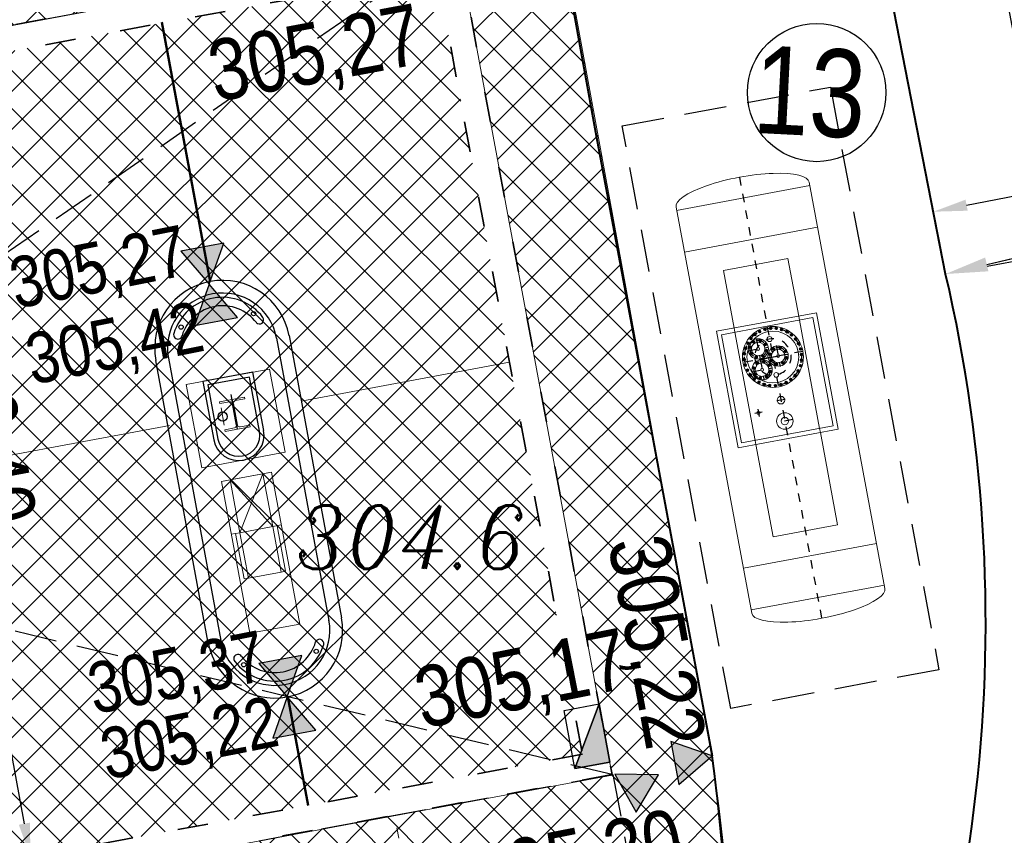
# Model space of a CAD drawing. Extents: x 779 to 3668, y -1329 to 9570.
# Tile 73 of 106: x 2211 to 2222, y -314 to -305. Entities that reach past the tile are written whole.
import ezdxf

# ---------------------------------------------------------------- set-up
doc = ezdxf.new("R2010")
doc.units = 0
for name, pattern in [('ACAD_ISO03W100', [30, 12, -18]), ('AM_ISO08W050x2', [9, 6, -0.75, 1.5, -0.75]), ('Amconstr', [9999, 9999, 0]), ('CENTER', [50.8, 31.75, -6.35, 6.35, -6.35]), ('CIĄGłA', [0]), ('DASH', [0.75, 0.5, -0.25]), ('DASHDOT', [1, 0.5, -0.25, 0, -0.25]), ('DASHED', [0.75, 0.5, -0.25]), ('HIDDEN', [0.375, 0.25, -0.125]), ('KRESKOWA', [0.75, 0.5, -0.25])]:
    doc.linetypes.add(name, pattern=pattern)
for name, color, linetype, lineweight in [('1', 7, 'Continuous', 15), ('3', 7, 'Continuous', 9), ('7', 1, 'CENTER', 25), ('_a_obiekty', 250, 'Continuous', 30), ('AGP1_KRAWEZNIKI', 7, 'Continuous', 40), ('AGP1_OPISY', 7, 'Continuous', 13), ('AM_CL', 1, 'Amconstr', 25), ('AX1', 4, 'DASHDOT', 15), ('BK_Beton', 2, 'Continuous', 15), ('kanał technologiczny (linia)', 7, 'Continuous', 0), ('RTPW01', 253, 'Continuous', 0), ('zz-krawObn', 1, 'ACAD_ISO03W100', 35), ('zz-legenda', 7, 'Continuous', 13), ('zz-szczeliny', 84, 'Continuous', 18), ('zz-wymiry', 7, 'Continuous', 18), ('zz-wypełenienie-wjazdy', 202, 'Continuous', 5), ('zz-wypełnienie-chodniki', 142, 'Continuous', 5), ('zz-wypełnienie-drogi', 52, 'Continuous', 5)]:
    doc.layers.add(name, color=color, linetype=linetype, lineweight=lineweight)
for name, color, linetype in [('Kraw', 4, 'Continuous'), ('TB_CIENKA', 5, 'Continuous'), ('TECHNOLOGIA PALIW', 7, 'Continuous'), ('zz-odwodnienie', 5, 'Continuous')]:
    doc.layers.add(name, color=color, linetype=linetype)
doc.styles.add('ARIAL', font='ARIALN.TTF')
doc.styles.get("Standard").update_dxf_attribs({"font": 'arial.ttf'})
doc.styles.add('Style-ITALIC_1250', font='ITALIC_1250.shx')
doc.dimstyles.new('z1do1', dxfattribs={"dimtxt": 0.7, "dimasz": 0.4, "dimexe": 0.5, "dimexo": 0.5, "dimgap": 0.1, "dimtad": 1, "dimrnd": 0.05, "dimzin": 0, "dimdsep": 46, "dimtxsty": 'ARIAL', "dimcen": 0.09, "dimazin": 0, "dimtfac": 1, "dimtofl": 0, "dimtmove": 0, "dimatfit": 3, "dimfxl": 1, "dimtolj": 1, "dimtzin": 0, "dimarcsym": 0})

# ---------------------------------------------------------------- blocks, each defined once
blk = doc.blocks.new('RTPW01')
at = {"layer": 'RTPW01', "linetype": 'Continuous', "lineweight": 13, "true_color": 0x939598}
h = blk.add_hatch(color=252, dxfattribs=at)
edge = h.paths.add_edge_path()
edge.add_arc((0, 0), 0.045, 0, 360)
blk = doc.blocks.new('PZT MDCP podkład')
at = {"layer": 'RTPW01', "color": 8, "linetype": 'Continuous', "lineweight": 13}
blk.add_blockref('RTPW01', (2147.126, 57.227), dxfattribs=at)
at = {"layer": 'RTPW01', "color": 8, "linetype": 'Continuous', "lineweight": 13, "style": 'Style-ITALIC_1250', "width": 0.9}
blk.add_text('304.6', height=0.75, dxfattribs=at).set_placement((2148.026, 58.127))
blk = doc.blocks.new('P-N_M16')
at = {"layer": '1'}
for p, q in [((-6, 13), (-14, 1)), ((-14, 1), (-8, -11)), ((8, 11), (-6, 13)), ((14, -1), (8, 11)), ((-8, -11), (6, -13)), ((6, -13), (14, -1))]:
    blk.add_line(p, q, dxfattribs=at)
for radius in [15, 11, 6.92]:
    blk.add_circle((0, 0), radius, dxfattribs=at)
at = {"layer": '3'}
blk.add_circle((0, 0), 8.5, dxfattribs=at)
blk.add_arc((0, 0), 8, 344.375, 254.375, dxfattribs=at)
at = {"layer": '7', "linetype": 'AM_ISO08W050x2'}
for p, q in [((-17, 2), (17, -2)), ((-2, -17), (2, 17))]:
    blk.add_line(p, q, dxfattribs=at)
blk = doc.blocks.new('zbiornik AdBlue rzut')
at = {"layer": '1'}
for p, q in [((-4840, 800), (40, 800)), ((-4800, 800), (-4800, -800)), ((0, 800), (0, -800)), ((-3310, 600), (-1910, 600)), ((-3310, 600), (-3310, -600)), ((-1910, 600), (-1910, -600)), ((-3260, 550), (-1960, 550)), ((-3260, 550), (-3260, -550)), ((-1960, 550), (-1960, -550)), ((-4000, 388), (-3310, 388)), ((-4000, 388), (-4000, -388)), ((-3260, 388), (-1960, 388)), ((-1910, 388), (-800, 388)), ((-800, 388), (-800, -388)), ((-4000, -388), (-3310, -388)), ((-3260, -388), (-1960, -388)), ((-1910, -388), (-800, -388)), ((-3260, -550), (-1960, -550)), ((-3310, -600), (-1910, -600)), ((-4840, -800), (40, -800))]:
    blk.add_line(p, q, dxfattribs=at)
for centre, radius in [((-2890, 0), 360), ((-3015, 153), 120), ((-2765, 153), 120), ((-2271, 288), 19), ((-3015, 153), 16.8), ((-2765, 153), 16.8), ((-3105, 0), 30.5), ((-2890, -63), 120), ((-2675, 0), 27.5), ((-2371, 0), 45), ((-2120, 0), 97.5), ((-2120, 0), 44.5), ((-2890, -63), 16.8)]:
    blk.add_circle(centre, radius, dxfattribs=at)
blk.add_ellipse((-4840, 0), major_axis=(0, 800), ratio=0.2625, start_param=0, end_param=3.141593, dxfattribs=at)
at = {"layer": '1', "extrusion": (0, 0, -1)}
blk.add_ellipse((40, 0), major_axis=(0, 800), ratio=0.2625, start_param=0, end_param=3.141593, dxfattribs=at)
at = {"layer": '3'}
for p, q in [((-4300, 800), (-4300, -800)), ((-500, 800), (-500, -800)), ((-3310, 388), (-3260, 388)), ((-1960, 388), (-1910, 388)), ((-3310, -388), (-3260, -388)), ((-1960, -388), (-1910, -388))]:
    blk.add_line(p, q, dxfattribs=at)
for centre, radius in [((-2890, 0), 306), ((-3015, 153), 80), ((-2765, 153), 80), ((-2890, -63), 80)]:
    blk.add_circle(centre, radius, dxfattribs=at)
at = {"layer": '7'}
for p, q in [((-2890, -360), (-2890, 360)), ((-3015, 278), (-3015, 28)), ((-2765, 278), (-2765, 28)), ((-2315, 288), (-2227, 288)), ((-2271, 244), (-2271, 332)), ((-3140, 153), (-2890, 153)), ((-2890, 153), (-2640, 153)), ((-2890, 72), (-2890, -178)), ((-2371, -50), (-2371, 50)), ((-2120, -97), (-2120, 98)), ((-3015, -63), (-2765, -63))]:
    blk.add_line(p, q, dxfattribs=at)
at = {"layer": '7', "color": 18, "ltscale": 0.05, "true_color": 0x000000}
blk.add_line((-5050, 0), (250, 0), dxfattribs=at)
at = {"layer": '7'}
for centre, radius in [((-2890, 0), 340), ((-3015, 153), 100), ((-2765, 153), 100), ((-2890, 0), 215), ((-2890, -63), 100)]:
    blk.add_circle(centre, radius, dxfattribs=at)
at = {"layer": 'AM_CL'}
for p, q in [((-2890, 163), (-2890, -53)), ((-2890, 153), (-2890, -63))]:
    blk.add_line(p, q, dxfattribs=at)
at = {"layer": '7'}
for p in [(-2923, 338), (-2857, 338), (-3106, 263), (-3053, 246), (-3050, 300), (-2989, 325), (-2977, 246), (-2803, 246), (-2791, 325), (-2730, 300), (-2727, 246), (-2674, 263), (-3190, 160), (-3153, 216), (-3107, 192), (-3107, 115), (-2923, 192), (-2923, 115), (-2857, 192), (-2857, 115), (-2673, 192), (-2673, 115), (-2627, 216), (-2590, 160), (-3228, 33), (-3215, 99), (-3053, 61), (-2977, 61), (-2928, 29), (-2852, 29), (-2803, 61), (-2727, 61), (-2565, 99), (-2552, 33), (-3228, -33), (-3215, -99), (-2982, -25), (-2982, -102), (-2798, -25), (-2798, -102), (-2565, -99), (-2552, -33), (-3190, -160), (-3153, -216), (-2928, -156), (-2852, -156), (-2627, -216), (-2590, -160), (-3106, -263), (-3050, -300), (-2989, -325), (-2923, -338), (-2857, -338), (-2791, -325), (-2730, -300), (-2674, -263)]:
    blk.add_blockref('P-N_M16', p, dxfattribs=at)
blk = doc.blocks.new('ZBIORNIKI PALIW ODBICIE LUSTRZANE')
at = {"linetype": 'HIDDEN', "lineweight": 5}
blk.add_line((2216.492, -319.435), (2215.847, -315.994), dxfattribs=at)
at = {"linetype": 'KRESKOWA', "elevation": 0}
blk.add_lwpolyline([(2204.638, -317.943), (2218.398, -315.364), (2219.684, -322.245), (2205.923, -324.823)], close=True, dxfattribs=at)
blk = doc.blocks.new('d_rzędna')
at = {"layer": 'zz-odwodnienie'}
blk.add_hatch(color=0, dxfattribs=at).paths.add_polyline_path([(0, 0), (0.258, 0.447), (-0.258, 0.447)])
at = {"layer": 'zz-odwodnienie', "color": 0}
for p, q in [((-0.258, 0.447), (0, 0)), ((0.258, 0.447), (-0.258, 0.447)), ((-0.258, 0.447), (0, 0)), ((0.258, 0.447), (-0.258, 0.447)), ((0, 0), (0.258, 0.447)), ((0, 0), (0.258, 0.447))]:
    blk.add_line(p, q, dxfattribs=at)
blk = doc.blocks.new('d_wpust')
at = {"layer": 'zz-odwodnienie'}
blk.add_hatch(color=0, dxfattribs=at).paths.add_polyline_path([(-0.35, 0.42), (-0.35, 0), (0.35, 0)])
at = {"layer": 'zz-odwodnienie', "color": 0}
for p, q in [((-0.35, 0.42), (0.35, 0)), ((-0.35, 0), (-0.35, 0.42)), ((-0.35, 0.42), (0.35, 0.42)), ((0.35, 0.42), (0.35, 0)), ((0.35, 0), (-0.35, 0))]:
    blk.add_line(p, q, dxfattribs=at)
blk.add_lwpolyline([(-0.35, 0.42), (-0.35, 0), (0.35, 0)], close=True, dxfattribs=at)
blk = doc.blocks.new('*D1435')
at = {"layer": 'Defpoints', "color": 0, "transparency": 16777216}
for p in [(2221.238, -285.323), (2220.428, -290.672), (2223.088, -291.385), (2223.088, -291.385), (2230.604, -329.848)]:
    blk.add_point(p, dxfattribs=at)
at = {"layer": 'zz-legenda', "color": 0, "lineweight": -2, "transparency": 16777216}
blk.add_arc((2223.088, -291.385), 2.754, 115.3019, 272.7268, dxfattribs=at)
at = {"layer": 'zz-legenda', "color": 0, "transparency": 16777216}
for points in [[(2221.887, -288.833), (2221.935, -288.957), (2222.284, -288.751)], [(2223.211, -294.069), (2223.227, -294.202), (2223.616, -294.088)]]:
    blk.add_solid(points, dxfattribs=at)
at = {"layer": 'zz-legenda', "color": 0, "transparency": 16777216, "insert": (2220.86, -291.941), "char_height": 0.7, "attachment_point": 5, "rotation": 284.0144, "style": 'ARIAL'}
blk.add_mtext('\\A1;174.08°', dxfattribs=at)
blk = doc.blocks.new('*D1461')
at = {"layer": 'Defpoints', "color": 0, "transparency": 16777216}
for p in [(2215.306, -302.113), (2215.652, -303.969), (2194.221, -307.961)]:
    blk.add_point(p, dxfattribs=at)
at = {"layer": 'zz-legenda', "color": 0, "lineweight": -2, "transparency": 16777216}
for p, q in [((2215.561, -303.478), (2215.215, -301.622)), ((2194.268, -306.032), (2214.913, -302.186)), ((2194.129, -307.47), (2193.783, -305.614))]:
    blk.add_line(p, q, dxfattribs=at)
at = {"layer": 'zz-legenda', "color": 0, "transparency": 16777216}
for points in [[(2214.901, -302.121), (2214.925, -302.252), (2215.306, -302.113)], [(2194.256, -305.966), (2194.28, -306.097), (2193.875, -306.105)]]:
    blk.add_solid(points, dxfattribs=at)
at = {"layer": 'zz-legenda', "color": 0, "transparency": 16777216, "insert": (2204.507, -303.659), "char_height": 0.7, "attachment_point": 5, "rotation": 10.5511, "style": 'ARIAL'}
blk.add_mtext('\\A1;21.80', dxfattribs=at)
blk = doc.blocks.new('*D1462')
at = {"layer": 'Defpoints', "color": 0, "transparency": 16777216}
for p in [(2215.319, -300.544), (2215.892, -303.619), (2193.871, -307.721)]:
    blk.add_point(p, dxfattribs=at)
at = {"layer": 'zz-legenda', "color": 0, "lineweight": -2, "transparency": 16777216}
for p, q in [((2215.801, -303.128), (2215.228, -300.053)), ((2193.691, -304.573), (2214.926, -300.617)), ((2193.779, -307.23), (2193.206, -304.154))]:
    blk.add_line(p, q, dxfattribs=at)
at = {"layer": 'zz-legenda', "color": 0, "transparency": 16777216}
for points in [[(2214.914, -300.552), (2214.938, -300.683), (2215.319, -300.544)], [(2193.679, -304.507), (2193.703, -304.638), (2193.298, -304.646)]]:
    blk.add_solid(points, dxfattribs=at)
at = {"layer": 'zz-legenda', "color": 0, "transparency": 16777216, "insert": (2204.225, -302.145), "char_height": 0.7, "attachment_point": 5, "rotation": 10.5512, "style": 'ARIAL'}
blk.add_mtext('\\A1;22.40', dxfattribs=at)
blk = doc.blocks.new('*D1464')
at = {"layer": 'Defpoints', "color": 0, "transparency": 16777216}
for p in [(2225.563, -304.051), (2221.146, -304.914), (2225.932, -305.938)]:
    blk.add_point(p, dxfattribs=at)
at = {"layer": 'zz-legenda', "color": 0, "lineweight": -2, "transparency": 16777216}
for p, q in [((2225.659, -304.542), (2226.028, -306.428)), ((2221.242, -305.405), (2221.611, -307.291)), ((2221.908, -306.724), (2225.539, -306.014))]:
    blk.add_line(p, q, dxfattribs=at)
at = {"layer": 'zz-legenda', "color": 0, "transparency": 16777216}
for points in [[(2225.526, -305.949), (2225.552, -306.08), (2225.932, -305.938)], [(2221.895, -306.659), (2221.921, -306.789), (2221.515, -306.801)]]:
    blk.add_solid(points, dxfattribs=at)
at = {"layer": 'zz-legenda', "color": 0, "transparency": 16777216, "insert": (2224.445, -305.762), "char_height": 0.7, "attachment_point": 5, "rotation": 11.0564, "style": 'ARIAL'}
blk.add_mtext('\\A1;4.50', dxfattribs=at)
blk = doc.blocks.new('*D1476')
at = {"layer": 'Defpoints', "color": 0, "transparency": 16777216}
for p in [(2210.416, -304.639), (2212.437, -314.435), (2209.703, -314.941)]:
    blk.add_point(p, dxfattribs=at)
at = {"layer": 'zz-wymiry', "color": 0, "lineweight": -2, "transparency": 16777216}
for p, q in [((2209.925, -304.73), (2207.39, -305.2)), ((2207.954, -305.502), (2209.63, -314.548)), ((2211.945, -314.526), (2209.211, -315.032))]:
    blk.add_line(p, q, dxfattribs=at)
at = {"layer": 'zz-wymiry', "color": 0, "transparency": 16777216}
for points in [[(2208.02, -305.49), (2207.889, -305.514), (2207.882, -305.109)], [(2209.695, -314.536), (2209.564, -314.56), (2209.703, -314.941)]]:
    blk.add_solid(points, dxfattribs=at)
at = {"layer": 'zz-wymiry', "color": 0, "transparency": 16777216, "insert": (2209.242, -309.942), "char_height": 0.7, "attachment_point": 5, "rotation": 280.4927, "style": 'ARIAL'}
blk.add_mtext('\\A1;10.00', dxfattribs=at)
blk = doc.blocks.new('*D1477')
at = {"layer": 'Defpoints', "color": 0, "transparency": 16777216}
for p in [(2210.189, -304.987), (2211.901, -314.23), (2210.856, -314.423)]:
    blk.add_point(p, dxfattribs=at)
at = {"layer": 'zz-wymiry', "color": 0, "lineweight": -2, "transparency": 16777216}
for p, q in [((2209.697, -305.078), (2208.652, -305.271)), ((2209.217, -305.574), (2210.783, -314.03)), ((2211.409, -314.321), (2210.364, -314.514))]:
    blk.add_line(p, q, dxfattribs=at)
at = {"layer": 'zz-wymiry', "color": 0, "transparency": 16777216}
for points in [[(2209.283, -305.562), (2209.151, -305.586), (2209.144, -305.18)], [(2210.849, -314.018), (2210.718, -314.042), (2210.856, -314.423)]]:
    blk.add_solid(points, dxfattribs=at)
at = {"layer": 'zz-wymiry', "color": 0, "transparency": 16777216, "insert": (2210.45, -309.718), "char_height": 0.7, "attachment_point": 5, "rotation": 280.4927, "style": 'ARIAL'}
blk.add_mtext('\\A1;9.40', dxfattribs=at)
blk = doc.blocks.new('4PROD MPD 8')
at = {"layer": 'BK_Beton', "color": 18, "lineweight": 5, "true_color": 0x000000}
for points in [[(59501, 11319), (57676, 11319), (57676, 11919), (59501, 11919), (59501, 11319)], [(57676, 11816), (57676, 11919)], [(58311, 11816), (58311, 11919)], [(58857, 11867), (58311, 11867)], [(58857, 11816), (58857, 11867)], [(57676, 11816), (58311, 11816), (58311, 11421), (57676, 11421), (57676, 11816)], [(57676, 11421), (58311, 11816)], [(58311, 11421), (57676, 11816)], [(58311, 11421), (58857, 11421), (58857, 11816), (58311, 11816)], [(57676, 11421), (57676, 11319)], [(58311, 11421), (58311, 11319)], [(58857, 11421), (58857, 11370)], [(58857, 11370), (58311, 11370)]]:
    blk.add_lwpolyline(points, dxfattribs=at)
blk = doc.blocks.new('*D1493')
at = {"layer": 'Defpoints', "color": 0, "transparency": 16777216}
for p in [(2204.133, -311.64), (2220.114, -319.922)]:
    blk.add_point(p, dxfattribs=at)
at = {"layer": 'zz-legenda', "color": 0, "lineweight": -2, "transparency": 16777216}
for p, q in [((2204.044, -311.656), (2204.221, -311.623)), ((2204.149, -311.728), (2204.116, -311.551)), ((2222.221, -321.014), (2220.469, -320.106))]:
    blk.add_line(p, q, dxfattribs=at)
at = {"layer": 'zz-legenda', "color": 0, "transparency": 16777216}
blk.add_solid([(2220.5, -320.047), (2220.439, -320.166), (2220.114, -319.922)], dxfattribs=at)
at = {"layer": 'zz-legenda', "color": 0, "transparency": 16777216, "insert": (2221.733, -320.246), "char_height": 0.7, "attachment_point": 5, "rotation": 332.6039, "style": 'ARIAL'}
blk.add_mtext('\\A1;R18', dxfattribs=at)
blk = doc.blocks.new('*D1497')
at = {"layer": 'Defpoints', "color": 0, "transparency": 16777216}
for p in [(2221.659, -307.537), (2204.133, -311.64), (2224.671, -316.712), (2220.114, -319.922)]:
    blk.add_point(p, dxfattribs=at)
at = {"layer": 'zz-legenda', "color": 0, "lineweight": -2, "transparency": 16777216}
for p, q in [((2222.146, -307.423), (2225.218, -306.704)), ((2220.558, -320.152), (2223.36, -321.604))]:
    blk.add_line(p, q, dxfattribs=at)
blk.add_arc((2204.133, -311.64), 21.155, 333.6873, 12.0911, dxfattribs=at)
at = {"layer": 'zz-legenda', "color": 0, "transparency": 16777216}
for points in [[(2224.754, -307.223), (2224.884, -307.194), (2224.731, -306.818)], [(2223.156, -321.048), (2223.037, -320.987), (2222.916, -321.374)]]:
    blk.add_solid(points, dxfattribs=at)
at = {"layer": 'zz-legenda', "color": 0, "transparency": 16777216, "insert": (2225.579, -314.315), "char_height": 0.7, "attachment_point": 5, "rotation": 262.8892, "style": 'ARIAL'}
blk.add_mtext('\\A1;40.57°', dxfattribs=at)
blk = doc.blocks.new('*D1498')
at = {"layer": 'Defpoints', "color": 0, "transparency": 16777216}
for p in [(2218.544, -301.899), (2222.943, -307.298), (2221.659, -307.537)]:
    blk.add_point(p, dxfattribs=at)
at = {"layer": 'zz-legenda', "color": 0, "lineweight": -2, "transparency": 16777216}
for p, q in [((2219.036, -301.807), (2222.315, -301.197)), ((2221.897, -301.681), (2222.87, -306.905)), ((2222.151, -307.446), (2223.434, -307.207))]:
    blk.add_line(p, q, dxfattribs=at)
at = {"layer": 'zz-legenda', "color": 0, "transparency": 16777216}
for points in [[(2221.962, -301.669), (2221.831, -301.694), (2221.823, -301.288)], [(2222.935, -306.893), (2222.804, -306.917), (2222.943, -307.298)]]:
    blk.add_solid(points, dxfattribs=at)
at = {"layer": 'zz-legenda', "color": 0, "transparency": 16777216, "insert": (2222.833, -304.209), "char_height": 0.7, "attachment_point": 5, "rotation": 280.5514, "style": 'ARIAL'}
blk.add_mtext('\\A1;6.10', dxfattribs=at)
blk = doc.blocks.new('*D1502')
at = {"layer": 'Defpoints', "color": 0, "transparency": 16777216}
for p in [(2227.473, -313.828), (2211.77, -316.896), (2225.194, -329.786), (2216.904, -332.05)]:
    blk.add_point(p, dxfattribs=at)
at = {"layer": 'zz-legenda', "color": 0, "lineweight": -2, "transparency": 16777216}
for p, q in [((2227.964, -313.732), (2230.526, -313.231)), ((2217.064, -332.524), (2217.902, -334.996))]:
    blk.add_line(p, q, dxfattribs=at)
blk.add_arc((2211.77, -316.896), 18.61, 289.9462, 9.8249, dxfattribs=at)
at = {"layer": 'zz-legenda', "color": 0, "transparency": 16777216}
for points in [[(2230.042, -313.732), (2230.173, -313.708), (2230.035, -313.327)], [(2218.141, -334.452), (2218.097, -334.327), (2217.741, -334.522)]]:
    blk.add_solid(points, dxfattribs=at)
at = {"layer": 'zz-legenda', "color": 0, "transparency": 16777216, "insert": (2228.264, -326.463), "char_height": 0.7, "attachment_point": 5, "rotation": 239.8855, "style": 'ARIAL'}
blk.add_mtext('\\A1;82.34°', dxfattribs=at)

msp = doc.modelspace()

# ---------------------------------------------------------------- hatches: boundary and pattern name
at = {"layer": 'zz-wypełenienie-wjazdy'}
h = msp.add_hatch(dxfattribs=at)
h.set_pattern_fill('ANSI37', color=256, scale=0.1, style=0)
h.set_pattern_definition([(45, (462.3019, -492.49612), (-0.224506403, 0.224506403), []), (135, (462.3019, -492.49612), (-0.224506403, -0.224506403), [])])
h.paths.add_polyline_path([(2215.652, -303.969), (2194.221, -307.961), (2195.942, -317.202), (2217.373, -313.21)])
at = {"layer": 'zz-wypełnienie-chodniki'}
h = msp.add_hatch(dxfattribs=at)
h.set_pattern_fill('ANSI37', color=256, scale=0.1, style=0)
edge = h.paths.add_edge_path()
edge.add_arc((2213.798, -338.871), 2.633, 240.8317, 270.2907, ccw=False)
edge.add_arc((2214.308, -338.312), 3.373, 200.4117, 237.8983, ccw=False)
edge.add_arc((2368.544, -287.686), 165.704, 197.78063, 198.21758, ccw=False)
edge.add_arc((2214.562, -337.058), 4, 112.3008, 197.8899, ccw=False)
edge.add_line((2213.044, -333.358), (2216.905, -332.05))
edge.add_arc((2211.041, -315.811), 17.265, 289.857, 321.7648)
edge.add_arc((2212.625, -317.085), 15.232, 321.8391, 367.187)
edge.add_line((2227.737, -315.179), (2223.088, -291.385))
edge.add_line((2223.088, -291.385), (2221.238, -285.323))
edge.add_line((2221.238, -285.323), (2217.65, -275.293))
edge.add_line((2217.65, -275.293), (2210.524, -257.217))
edge.add_line((2210.524, -257.217), (2206.575, -247.203))
edge.add_line((2206.575, -247.203), (2206.242, -246.357))
edge.add_arc((2201.59, -248.192), 5.001, 21.5279, 100.5413)
edge.add_line((2200.675, -243.276), (2200.542, -243.3))
edge.add_line((2200.542, -243.3), (2178.547, -247.397))
edge.add_line((2178.547, -247.397), (2187.813, -297.142))
edge.add_line((2187.813, -297.142), (2191.516, -296.452))
edge.add_arc((2191.648, -297.648), 1.203, -19.9619, 96.3072, ccw=False)
edge.add_arc((2192.309, -297.887), 0.5, 317.2271, 339.9615, ccw=False)
edge.add_arc((2197.626, -302.806), 6.744, 137.2271, 184.4632)
edge.add_line((2190.903, -303.331), (2191.261, -305.647))
edge.add_line((2191.261, -305.647), (2192.319, -311.358))
edge.add_line((2192.319, -311.358), (2193.162, -315.902))
edge.add_line((2193.162, -315.902), (2195.318, -325.837))
edge.add_arc((2210.401, -321.909), 15.586, 194.5951, 204.2785)
edge.add_arc((2203.598, -324.846), 8.178, 205.1212, 225.4637)
edge.add_line((2197.862, -330.675), (2200.293, -333.092))
edge.add_arc((2194.588, -338.265), 7.702, 27.1145, 42.1999, ccw=False)
edge.add_line((2201.443, -334.755), (2202.535, -337.305))
edge.add_arc((2196.295, -339.134), 6.503, -2.9609, 16.3405, ccw=False)
edge.add_arc((2184.659, -337.354), 18.253, 344.7004, 353.3418, ccw=False)
edge.add_line((2202.265, -342.17), (2201.975, -343.22))
edge.add_arc((2192.413, -339.706), 10.187, 310.1754, 339.8225, ccw=False)
edge.add_line((2198.985, -347.49), (2198.507, -347.682))
edge.add_arc((2192.413, -339.706), 10.037, 307.382, 339.7888)
edge.add_arc((2172.677, -334.532), 30.409, 343.4897, 347.8328)
edge.add_arc((2184.654, -337.353), 18.108, 348.5707, 353.3645)
edge.add_arc((2196.212, -339.143), 6.436, 357.3081, 376.0488)
edge.add_line((2202.397, -337.364), (2201.307, -334.819))
edge.add_arc((2198.581, -335.504), 2.812, 14.1144, 55.2095)
edge.add_line((2200.185, -333.195), (2197.757, -330.782))
edge.add_arc((2203.598, -324.846), 8.328, 205.1136, 225.4611, ccw=False)
edge.add_arc((2210.401, -321.909), 15.736, 194.5839, 204.2825, ccw=False)
edge.add_line((2195.172, -325.872), (2193.015, -315.931))
edge.add_line((2193.015, -315.931), (2192.139, -311.239))
edge.add_line((2192.139, -311.239), (2189.469, -311.736))
edge.add_line((2189.469, -311.736), (2188.434, -306.334))
edge.add_line((2188.434, -306.334), (2191.142, -305.83))
edge.add_line((2191.142, -305.83), (2190.754, -303.349))
edge.add_arc((2197.626, -302.806), 6.894, 137.4766, 184.5106, ccw=False)
edge.add_arc((2192.177, -297.809), 0.5, 317.4766, 342.905)
edge.add_arc((2191.651, -297.647), 1.05, 342.905, 381.532)
edge.add_line((2192.628, -297.262), (2185.882, -298.518))
edge.add_line((2185.882, -298.518), (2183.725, -286.938))
edge.add_line((2183.725, -286.938), (2184.856, -286.727))
edge.add_line((2184.856, -286.727), (2177.536, -247.433))
edge.add_line((2177.536, -247.433), (2178.519, -247.25))
edge.add_line((2178.519, -247.25), (2200.529, -243.15))
edge.add_line((2200.529, -243.15), (2200.649, -243.128))
edge.add_arc((2201.59, -248.191), 5.151, 21.5199, 100.5252, ccw=False)
edge.add_line((2206.381, -246.302), (2206.71, -247.137))
edge.add_line((2206.71, -247.137), (2210.67, -257.181))
edge.add_line((2210.67, -257.181), (2214.426, -266.706))
edge.add_line((2214.426, -266.706), (2215.04, -266.464))
edge.add_line((2215.04, -266.464), (2215.649, -268.008))
edge.add_line((2215.649, -268.008), (2215.035, -268.25))
edge.add_line((2215.035, -268.25), (2217.79, -275.238))
edge.add_line((2217.79, -275.238), (2221.381, -285.279))
edge.add_line((2221.381, -285.279), (2223.235, -291.356))
edge.add_line((2223.235, -291.356), (2227.886, -315.161))
edge.add_arc((2212.625, -317.085), 15.382, -38.1613, 7.187, ccw=False)
edge.add_arc((2211.041, -315.811), 17.415, 289.8521, 321.7651, ccw=False)
edge.add_line((2216.955, -332.191), (2213.092, -333.5))
edge.add_arc((2214.529, -337.043), 3.823, 112.068, 198.2671)
edge.add_line((2210.898, -338.241), (2211.287, -339.437))
edge.add_arc((2213.748, -338.622), 2.593, 198.3194, 219.5312)
edge.add_arc((2213.798, -338.871), 2.483, 214.3489, 282.1486)
edge.add_line((2214.321, -341.298), (2213.812, -341.504))
at = {"layer": 'zz-wypełnienie-drogi', "linetype": 'CIĄGłA'}
h = msp.add_hatch(dxfattribs=at)
h.set_pattern_fill('ANSI37', color=256, scale=0.1, style=0)
h.paths.add_polyline_path([(2220.881, -318.969), (2220.171, -319.921), (2219.949, -320.183), (2219.681, -320.203), (2219.461, -320.041), (2219.372, -318.871), (2219.258, -316.753), (2218.922, -313.372), (2217.118, -303.495), (2217.409, -302.6), (2218.062, -302.014), (2197.469, -307.051), (2215.892, -303.619), (2217.724, -313.457), (2211.475, -314.621), (2212.649, -333.546), (2216.844, -332.07)])

# ---------------------------------------------------------------- linework, layer by layer
at = {"color": 18, "ltscale": 2, "true_color": 0x000000}
msp.add_line((2193.871, -307.721), (2215.892, -303.619), dxfattribs=at)
at = {"color": 18, "linetype": 'DASHED', "true_color": 0x000000}
for p, q in [((2215.892, -303.619), (2195.702, -317.552)), ((2217.723, -313.45), (2193.871, -307.721))]:
    msp.add_line(p, q, dxfattribs=at)
at = {"color": 18, "lineweight": 25, "true_color": 0x000000}
for p, q in [((2213.762, -308.293), (2214.38, -311.628)), ((2212.484, -308.531), (2213.102, -311.865)), ((2213.294, -309.33), (2213.225, -308.962)), ((2214.157, -310.414), (2214.157, -310.414))]:
    msp.add_line(p, q, dxfattribs=at)
at = {"color": 18, "lineweight": 20, "true_color": 0x000000}
for p, q in [((2213.383, -308.99), (2213.088, -309.045)), ((2213.088, -309.045), (2213.092, -309.067)), ((2213.092, -309.067), (2213.207, -309.045)), ((2213.236, -309.017), (2213.302, -309.371)), ((2213.239, -309.067), (2213.286, -309.324)), ((2213.299, -309.321), (2213.251, -309.065)), ((2213.272, -309.033), (2213.387, -309.012)), ((2213.387, -309.012), (2213.383, -308.99)), ((2213.265, -309.355), (2213.15, -309.376)), ((2213.15, -309.376), (2213.154, -309.399)), ((2213.154, -309.399), (2213.449, -309.344)), ((2213.445, -309.321), (2213.33, -309.343)), ((2213.449, -309.344), (2213.445, -309.321))]:
    msp.add_line(p, q, dxfattribs=at)
at = {"color": 18, "true_color": 0x000000}
msp.add_line((2213.302, -309.371), (2213.236, -309.017), dxfattribs=at)
at = {"linetype": 'KRESKOWA'}
msp.add_lwpolyline([(2217.841, -305.787), (2220.299, -305.329), (2221.581, -312.211), (2219.123, -312.669), (2217.841, -305.787)], dxfattribs=at)
at = {"color": 18, "linetype": 'ACAD_ISO03W100', "lineweight": 5, "ltscale": 15, "true_color": 0x000000}
msp.add_lwpolyline([(2213.678, -308.66), (2212.695, -308.843), (2212.878, -309.826), (2213.861, -309.643)], close=True, dxfattribs=at)
at = {"color": 18, "lineweight": 25, "true_color": 0x000000}
msp.add_circle((2213.125, -309.221), 0.055, dxfattribs=at)
for centre, start, end in [((2213.123, -308.412), 10.5524, 190.5524), ((2213.741, -311.746), 190.5498, 10.5498)]:
    msp.add_arc(centre, 0.65, start, end, dxfattribs=at)
at = {"color": 18, "lineweight": 20, "true_color": 0x000000}
for centre, start, end in [((2213.212, -309.072), 10.5498, 100.5498), ((2213.277, -309.06), 100.5498, 190.5498), ((2213.26, -309.328), 280.5498, 10.5498), ((2213.325, -309.316), 190.5498, 280.5498)]:
    msp.add_arc(centre, 0.027, start, end, dxfattribs=at)
at = {"layer": '_a_obiekty', "color": 18, "linetype": 'Continuous', "true_color": 0x000000}
for p, q in [((2213.481, -308.697), (2212.891, -308.807)), ((2213.609, -309.385), (2213.481, -308.697)), ((2212.891, -308.807), (2213.02, -309.495)), ((2213.441, -308.755), (2212.949, -308.847)), ((2212.949, -308.847), (2213.069, -309.486)), ((2213.56, -309.394), (2213.441, -308.755))]:
    msp.add_line(p, q, dxfattribs=at)
at = {"layer": '_a_obiekty', "color": 251, "linetype": 'DASH', "lineweight": 5, "ltscale": 3, "true_color": 0x636466, "elevation": 0}
msp.add_lwpolyline([(2167.885, -314.03), (2168.396, -316.775, 0.414214), (2203.372, -340.788), (2203.962, -340.678, 0.414214), (2227.975, -305.702), (2227.465, -302.957, 0.414214), (2192.489, -278.944), (2191.899, -279.053, 0.414214)], format="xyb", close=True, dxfattribs=at)
at = {"layer": '_a_obiekty', "color": 18, "linetype": 'Continuous', "true_color": 0x000000}
for centre in [(2213.49, -308.005), (2212.634, -308.164), (2214.23, -311.994), (2213.374, -312.153)]:
    msp.add_circle(centre, 0.025, dxfattribs=at)
for centre, radius, start, end in [((2213.123, -308.412), 0.6, 37.2497, 163.2541), ((2213.123, -308.412), 0.5, 36.9228, 162.9273), ((2213.559, -308.077), 0.0502, 223.7959, 33.9707), ((2212.596, -308.256), 0.0502, 159.9752, 349.8003), ((2213.314, -309.44), 0.3, 190.5894, 10.5894), ((2213.314, -309.44), 0.25, 190.5894, 10.5894), ((2214.269, -311.902), 0.0502, 347.1315, 157.3063), ((2213.741, -311.746), 0.6, 217.8481, 343.8526), ((2213.741, -311.746), 0.5, 218.175, 344.1794), ((2213.305, -312.081), 0.0502, 31.3019, 221.1271)]:
    msp.add_arc(centre, radius, start, end, dxfattribs=at)
at = {"layer": 'AGP1_KRAWEZNIKI'}
for p, q in [((2221.659, -307.537), (2220.788, -303.078)), ((2217.199, -304.046), (2217.527, -305.86)), ((2217.527, -305.86), (2218.904, -313.23))]:
    msp.add_line(p, q, dxfattribs=at)
for centre, radius, start, end in [((2204.133, -311.64), 18, 332.6039, 13.1744), ((2158.761, -321.061), 60.651, 1.12865, 7.41869), ((2211.77, -316.896), 16, 288.7147, 11.0564)]:
    msp.add_arc(centre, radius, start, end, dxfattribs=at)
at = {"layer": 'AGP1_OPISY', "linetype": 'Continuous', "lineweight": 30}
msp.add_circle((2220.138, -305.393), 0.817, dxfattribs=at)
at = {"layer": 'AX1', "color": 18, "true_color": 0x000000}
msp.add_line((2213.144, -309.322), (2213.106, -309.119), dxfattribs=at)
at = {"layer": 'Kraw', "color": 18, "lineweight": 30, "true_color": 0x000000}
for p, q in [((2213.909, -308.265), (2214.528, -311.6)), ((2212.955, -311.892), (2212.336, -308.558))]:
    msp.add_line(p, q, dxfattribs=at)
for centre, start, end in [((2213.123, -308.412), 10.5511, 190.5511), ((2213.741, -311.746), 190.5511, 10.5511)]:
    msp.add_arc(centre, 0.8, start, end, dxfattribs=at)
at = {"layer": 'TB_CIENKA', "color": 18, "lineweight": 25, "true_color": 0x000000}
msp.add_line((2213.294, -309.33), (2213.225, -308.962), dxfattribs=at)
at = {"layer": 'TB_CIENKA', "color": 18, "true_color": 0x000000}
msp.add_line((2213.301, -309.371), (2213.236, -309.017), dxfattribs=at)
at = {"layer": 'TB_CIENKA', "color": 18, "lineweight": 20, "true_color": 0x000000}
msp.add_line((2213.236, -309.017), (2213.302, -309.371), dxfattribs=at)
at = {"layer": 'zz-krawObn', "ltscale": 0.03}
for points in [[(2193.871, -307.721), (2215.892, -303.619), (2217.723, -313.45), (2195.702, -317.552)], [(2194.221, -307.961), (2215.652, -303.969), (2217.373, -313.21), (2195.942, -317.202)]]:
    msp.add_lwpolyline(points, close=True, dxfattribs=at)
at = {"layer": 'zz-legenda'}
msp.add_line((2224.55, -306.861), (2222.146, -307.423), dxfattribs=at)
msp.add_solid([(2222.127, -307.342), (2222.165, -307.505), (2221.659, -307.537)], dxfattribs=at)
at = {"layer": 'zz-szczeliny', "lineweight": 50}
for p, q in [((2212.977, -307.625), (2212.406, -304.561)), ((2214.135, -313.817), (2213.895, -312.531))]:
    msp.add_line(p, q, dxfattribs=at)
at = {"layer": 'zz-szczeliny'}
for p, q in [((2214.052, -309.037), (2216.511, -308.578)), ((2207.074, -310.341), (2212.496, -309.328))]:
    msp.add_line(p, q, dxfattribs=at)
at = {"layer": 'zz-wypełnienie-drogi'}
msp.add_lwpolyline([(2212.649, -333.546), (2211.475, -314.621), (2217.724, -313.457), (2215.892, -303.619), (2197.469, -307.051), (2218.062, -302.014), (2217.409, -302.6), (2217.118, -303.495), (2218.922, -313.372), (2219.258, -316.753), (2219.372, -318.871), (2219.461, -320.041), (2219.681, -320.203), (2219.949, -320.183), (2220.171, -319.921), (2220.881, -318.969), (2216.844, -332.07)], close=True, dxfattribs=at)

# ---------------------------------------------------------------- block references
at = {"layer": '1', "xscale": -0.001, "yscale": 0.001, "zscale": 0.001, "rotation": 100.5511158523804}
msp.add_blockref('zbiornik AdBlue rzut', (2220.15, -311.358), dxfattribs=at)
at = {"layer": 'BK_Beton', "color": 18, "lineweight": 0, "true_color": 0x000000, "xscale": -0.001000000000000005, "yscale": 0.001000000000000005, "zscale": 0.001000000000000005, "rotation": 100.5511158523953}
msp.add_blockref('4PROD MPD 8', (2214.267, -251.104), dxfattribs=at)
at = {"layer": 'kanał technologiczny (linia)', "color": 18, "linetype": 'CIĄGłA', "lineweight": 5, "true_color": 0x000000}
msp.add_blockref('PZT MDCP podkład', (65.959, -369.147), dxfattribs=at)
at = {"layer": 'TECHNOLOGIA PALIW', "linetype": 'CIĄGłA'}
msp.add_blockref('ZBIORNIKI PALIW ODBICIE LUSTRZANE', (-0.665, 1.916, 0), dxfattribs=at)
at = {"layer": 'zz-odwodnienie'}
for name, p, rotation in [('d_rzędna', (2212.965, -307.658), 10.55144993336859), ('d_rzędna', (2212.965, -307.658), 190.5514499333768), ('d_rzędna', (2213.888, -312.532), 10.55144993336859), ('d_rzędna', (2213.888, -312.532), 190.5514499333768), ('d_wpust', (2217.632, -312.959), 100.5511158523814), ('d_rzędna', (2218.904, -313.23), 100.5802813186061), ('d_rzędna', (2217.755, -313.444), 239.1370443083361)]:
    msp.add_blockref(name, p, dxfattribs=dict(at, rotation=rotation))

# ---------------------------------------------------------------- texts
at = {"layer": 'AGP1_OPISY', "linetype": 'Continuous', "lineweight": 30, "insert": (2219.424, -304.832), "char_height": 1.0368, "width": 0.84164, "attachment_point": 1, "rotation": 357.0608, "style": 'ARIAL'}
msp.add_mtext('13', dxfattribs=at)
at = {"layer": 'zz-odwodnienie', "width": 4.62727, "attachment_point": 1}
for s, insert, char_height, rotation in [('{\\fArial Narrow|b0|i0|c238|p34;305,28}', (2221.818, -301.816), 0.72, 280.5514), ('{\\fArial Narrow|b0|i0|c238|p34;305,27}', (2212.907, -304.796), 0.72, 10.5514), ('{\\fArial Narrow|b0|i0|c238|p34;305,27}', (2210.567, -307.36, 0), 0.6, 11.2031), ('{\\fArial Narrow|b0|i0|c238|p34;305,42}', (2210.759, -308.258, 0), 0.6, 11.2031), ('{\\fArial Narrow|b0|i0|c238|p34;305,22}', (2218.38, -310.572), 0.72, 280.5514), ('{\\fArial Narrow|b0|i0|c238|p34;305,17}', (2215.343, -312.201), 0.72, 11.2031), ('{\\fArial Narrow|b0|i0|c238|p34;305,37}', (2211.491, -312.149, 0), 0.6, 11.2031), ('{\\fArial Narrow|b0|i0|c238|p34;305,22}', (2211.64, -312.923, 0), 0.6, 11.2031), ('{\\fArial Narrow|b0|i0|c238|p34;305,20}', (2215.992, -314.331), 0.72, 11.2031)]:
    msp.add_mtext(s, dxfattribs=dict(at, insert=insert, char_height=char_height, rotation=rotation))

# ---------------------------------------------------------------- dimensions: what is measured, and where the dimension line sits
at = {"layer": 'zz-legenda'}
dim = msp.add_angular_dim_2l(base=(2220.428, -290.6722), line1=((2223.088, -291.3849), (2221.2379, -285.3231)), line2=((2230.6038, -329.8482), (2223.088, -291.3849)), dimstyle='z1do1', dxfattribs=at)
dim.commit()
dim.dimension.update_dxf_attribs({"geometry": '*D1435', "text_midpoint": (2220.8599, -291.941)})
for p1, p2, distance, picture, middle in [((2193.871, -307.721), (2215.892, -303.619), 3.128, '*D1462', (2204.225, -302.145)), ((2194.221, -307.961), (2215.652, -303.969), 1.888, '*D1461', (2204.507, -303.659))]:
    dim = msp.add_aligned_dim(p1=p1, p2=p2, distance=distance, dimstyle='z1do1', dxfattribs=at)
    dim.commit()
    dim.dimension.update_dxf_attribs({"geometry": picture, "text_midpoint": middle})
dim = msp.add_linear_dim(base=(2222.943, -307.298), p1=(2218.544, -301.899), p2=(2221.659, -307.537), angle=280.5514, dimstyle='z1do1', dxfattribs=at)
dim.commit()
dim.dimension.update_dxf_attribs({"geometry": '*D1498', "text_midpoint": (2222.833, -304.209)})
dim = msp.add_linear_dim(base=(2225.932, -305.938), p1=(2221.146, -304.914), p2=(2225.563, -304.051), angle=11.0564, dimstyle='z1do1', dxfattribs=at)
dim.commit()
dim.dimension.update_dxf_attribs({"geometry": '*D1464', "text_midpoint": (2224.533, -306.211), "dimtype": 161})
for base, center, p1, p2, picture, middle in [((2224.671, -316.712), (2204.133, -311.64), (2220.114, -319.922), (2221.659, -307.537), '*D1497', (2225.579, -314.315)), ((2225.194, -329.786), (2211.77, -316.896), (2216.904, -332.05), (2227.473, -313.828), '*D1502', (2228.264, -326.463))]:
    dim = msp.add_angular_dim_3p(base=base, center=center, p1=p1, p2=p2, dimstyle='z1do1', dxfattribs=at)
    dim.commit()
    dim.dimension.update_dxf_attribs({"geometry": picture, "text_midpoint": middle})
dim = msp.add_radius_dim(center=(2204.133, -311.64), mpoint=(2220.114, -319.922), dimstyle='z1do1', override={"dimdec": 0}, dxfattribs=at)
dim.commit()
dim.dimension.update_dxf_attribs({"geometry": '*D1493', "text_midpoint": (2221.733, -320.246)})
at = {"layer": 'zz-wymiry'}
for base, p1, p2, picture, middle in [((2209.703, -314.941), (2210.416, -304.639), (2212.437, -314.435), '*D1476', (2209.242, -309.942)), ((2210.856, -314.423), (2210.189, -304.987), (2211.901, -314.23), '*D1477', (2210.45, -309.718))]:
    dim = msp.add_linear_dim(base=base, p1=p1, p2=p2, angle=280.4927, dimstyle='z1do1', dxfattribs=at)
    dim.commit()
    dim.dimension.update_dxf_attribs({"geometry": picture, "text_midpoint": middle})

doc.saveas('drawing.dxf')
